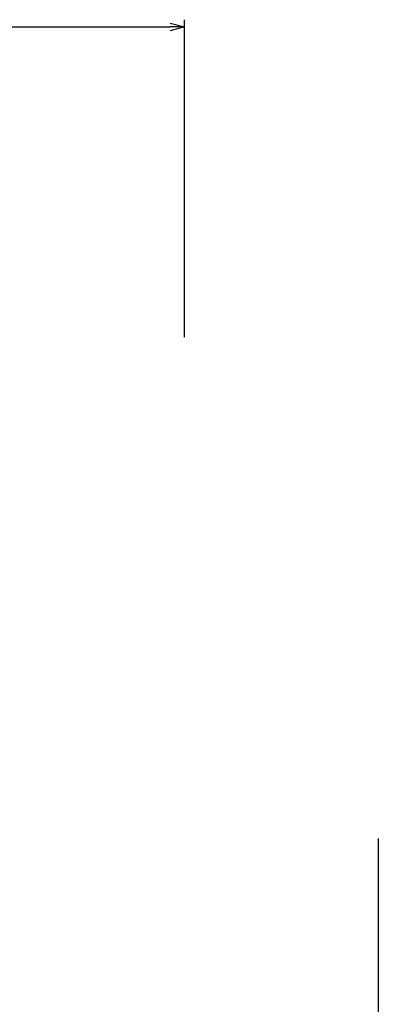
# Model space of a CAD drawing. Extents: x 23 to 1532, y 6 to 258.
# Tile 9 of 15: x 277 to 315, y 95 to 198. Entities that reach past the tile are written whole.
import ezdxf
from ezdxf.enums import TextEntityAlignment as Align

# ---------------------------------------------------------------- set-up
doc = ezdxf.new("R2010")
doc.units = 0
doc.header["$MEASUREMENT"] = 0
doc.layers.add('B_ANNO_DIM', color=7, linetype='Continuous', lineweight=18)
doc.layers.add('B_ANNO_TEXT', color=7, linetype='Continuous', lineweight=18)
doc.styles.add('Annotative', font='calibri.ttf', dxfattribs={"height": 0.0625})
doc.styles.get("Standard").update_dxf_attribs({"font": 'calibri.ttf'})
doc.dimstyles.new('Annotative', dxfattribs={"dimscale": 0, "dimtxt": 0.0625, "dimasz": 0.0625, "dimexe": 0.03125, "dimexo": 0.03125, "dimgap": 0.03125, "dimtad": 1, "dimdec": 3, "dimzin": 3, "dimdsep": 46, "dimlunit": 4, "dimtxsty": 'Standard', "dimblk": 'OPEN30', "dimcen": 0.03125, "dimaunit": 1, "dimadec": 0, "dimazin": 3, "dimtfac": 0.75, "dimtdec": 3, "dimtofl": 0, "dimtmove": 0, "dimatfit": 3, "dimldrblk": 'OPEN30', "dimfxl": 1, "dimtfill": 1, "dimfrac": 1, "dimtolj": 1, "dimtzin": 0, "dimarcsym": 0})

# ---------------------------------------------------------------- blocks, each defined once
blk = doc.blocks.new('_Open30')
at = {"color": 0, "linetype": 'ByBlock', "lineweight": -2}
for p, q in [((-1, 0.268), (0, 0)), ((0, 0), (-1, -0.268)), ((0, 0), (-1, 0))]:
    blk.add_line(p, q, dxfattribs=at)
blk = doc.blocks.new('*D65')
at = {"layer": 'B_ANNO_DIM', "color": 0, "lineweight": -2, "transparency": 16777216}
for p, q in [((145.83, 158.86), (145.83, 192.04)), ((271.83, 158.86), (271.83, 192.04)), ((147.33, 191.29), (270.33, 191.29))]:
    blk.add_line(p, q, dxfattribs=at)
at = {"layer": 'Defpoints', "color": 0, "transparency": 16777216}
for p in [(271.83, 191.29), (145.83, 158.11), (271.83, 158.11)]:
    blk.add_point(p, dxfattribs=at)
at = {"layer": 'B_ANNO_DIM', "color": 0, "lineweight": -2, "transparency": 16777216, "xscale": 1.5, "yscale": 1.5, "zscale": 1.5, "rotation": 180}
blk.add_blockref('_Open30', (145.83, 191.29), dxfattribs=at)
at = {"layer": 'B_ANNO_DIM', "color": 0, "lineweight": -2, "transparency": 16777216, "xscale": 1.5, "yscale": 1.5, "zscale": 1.5}
blk.add_blockref('_Open30', (271.83, 191.29), dxfattribs=at)
blk = doc.blocks.new('*D66')
at = {"layer": 'B_ANNO_DIM', "color": 0, "lineweight": -2, "transparency": 16777216}
for p, q in [((292.08, 106.44), (292.08, 74.86)), ((78.76, 82.58), (78.76, 74.86)), ((80.26, 75.61), (290.58, 75.61))]:
    blk.add_line(p, q, dxfattribs=at)
at = {"layer": 'Defpoints', "color": 0, "transparency": 16777216}
for p in [(292.08, 107.19), (78.76, 83.33), (292.08, 75.61)]:
    blk.add_point(p, dxfattribs=at)
at = {"layer": 'B_ANNO_DIM', "color": 0, "lineweight": -2, "transparency": 16777216, "xscale": 1.5, "yscale": 1.5, "zscale": 1.5, "rotation": 180}
blk.add_blockref('_Open30', (78.76, 75.61), dxfattribs=at)
at = {"layer": 'B_ANNO_DIM', "color": 0, "lineweight": -2, "transparency": 16777216, "xscale": 1.5, "yscale": 1.5, "zscale": 1.5}
blk.add_blockref('_Open30', (292.08, 75.61), dxfattribs=at)
at = {"layer": 'B_ANNO_DIM', "color": 0, "transparency": 16777216, "insert": (185.42, 77.13), "char_height": 1.5, "attachment_point": 5, "bg_fill": 3, "box_fill_scale": 1.25, "bg_fill_color": 256, "bg_fill_true_color": 13158600, "bg_fill_transparency": 0}
blk.add_mtext('\\A1;GIRDER LENGTH = "L"', dxfattribs=at)
blk = doc.blocks.new('INS_G54W_BASE')
at = {"layer": 'B_ANNO_TEXT', "style": 'Annotative'}
for tag, p in [('B#', (173.7177, 58.6811)), ('6LAPLENGTH', (208.6877, 58.68))]:
    blk.add_attdef(tag, text='', height=1.5, dxfattribs=at).set_placement(p, align=Align.MIDDLE_CENTER)
at = {"layer": 'B_ANNO_DIM'}
for base, p1, p2, text, picture, middle in [((271.8279, 191.2887, 0.8422), (145.8283, 158.1127, 0.8422), (271.8279, 158.1127, 0.8422), ' ', '*D65', (208.8281, 191.2887, 0.8422)), ((292.0806, 75.6098, 0.8422), (78.7568, 83.3264, 0.8422), (292.0806, 107.1855, 0.8422), 'GIRDER LENGTH = "L"', '*D66', (185.4187, 77.1271, 0.8422))]:
    dim = blk.add_linear_dim(base=base, p1=p1, p2=p2, text=text, dimstyle='Annotative', dxfattribs=at)
    dim.commit()
    dim.dimension.update_dxf_attribs({"geometry": picture, "text_midpoint": middle})

msp = doc.modelspace()

# ---------------------------------------------------------------- block references
msp.add_blockref('INS_G54W_BASE', (22.5, 6))

doc.saveas('drawing.dxf')
